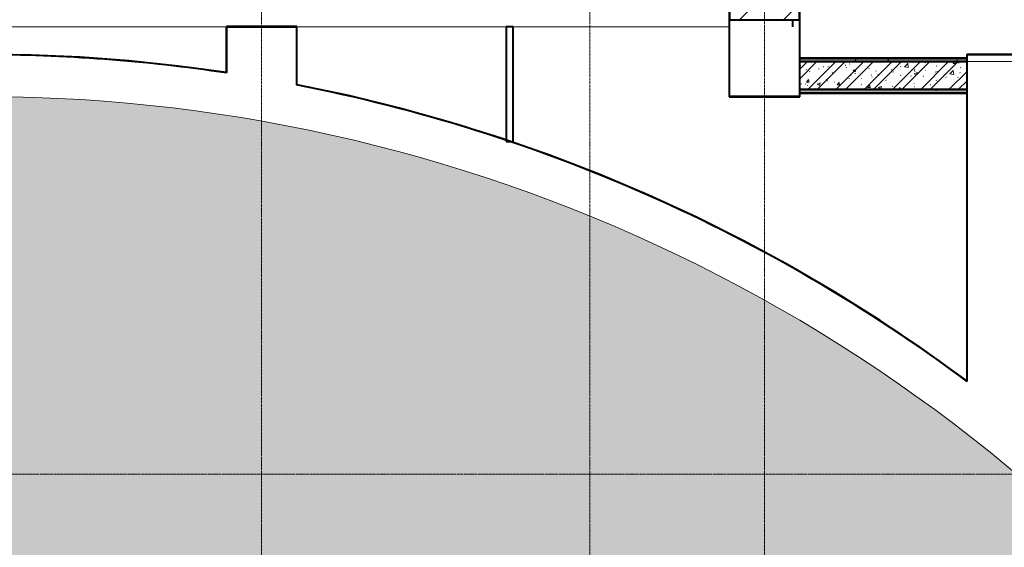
# Model space of a CAD drawing. Header units: millimetres. Extents: x -290 to 116110, y -2975 to 80225.
# Tile 186 of 247: x 39059 to 46106, y 62237 to 66011. Entities that reach past the tile are written whole.
import ezdxf

# ---------------------------------------------------------------- set-up
doc = ezdxf.new("R2010")
doc.units = ezdxf.units.MM
for name, pattern in [('ADSK_Линия сетки', [25, 20, -2.5, 0, -2.5]), ('ADSK_Штриховая_ш3 п1_5', [4.5, 3, -1.5]), ('Штрих_3_1_5_', [4.5, 3, -1.5])]:
    doc.linetypes.add(name, pattern=pattern)
doc.layers.add('_Разделитель помещений_', color=4, linetype='ADSK_Штриховая_ш3 п1_5', lineweight=40, true_color=0x00ffff)
for name, color, linetype, lineweight in [('Несущие колонны', 7, 'Continuous', 18), ('Оси', 7, 'Continuous', 9), ('Перекрытия', 7, 'Continuous', 18), ('Стены разрез', 7, 'Continuous', 40), ('Стены штриховка', 7, 'Continuous', 40)]:
    doc.layers.add(name, color=color, linetype=linetype, lineweight=lineweight)
pattern_1 = [(0, (0, 0), (406.4, 101.6), [33.528, -271.272, 33.528, -271.272, -1625.6]), (0, (0, 0), (406.4, 101.6), [-609.6, 33.528, -576.072, 33.528, -271.272, -711.2]), (0, (0, 0), (406.4, 101.6), [-1524, 33.528, -169.672, 33.528, -474.472]), (120, (152.4, 50.8), (-291.188181, 301.1527241), [33.528, -271.272, 33.528, -271.272, -1625.6]), (120, (152.4, 50.8), (-291.188181, 301.1527241), [-609.6, 33.528, -576.072, 33.528, -271.272, -711.2]), (120, (152.4, 50.8), (-291.188181, 301.1527241), [-1524, 33.528, -169.672, 33.528, -474.472]), (240, (203.2, 254), (-115.211819, -402.7527241), [33.528, -271.272, 33.528, -271.272, -1625.6]), (240, (203.2, 254), (-115.211819, -402.7527241), [-609.6, 33.528, -576.072, 33.528, -271.272, -711.2]), (240, (203.2, 254), (-115.211819, -402.7527241), [-1524, 33.528, -169.672, 33.528, -474.472])]

# ---------------------------------------------------------------- blocks, each defined once
blk = doc.blocks.new('135_SLK_GD_AR_rvt-1-B2_-11_400__На лист секция 4_-11_400')
at = {"layer": 'Перекрытия', "true_color": 0xcbcbcb}
h = blk.add_hatch(color=9, dxfattribs=at)
h.paths.add_polyline_path([(-13098384.7, -9239530.3), (-13097544.7, -9239530.3), (-13097544.7, -9239570.3), (-13098384.7, -9239570.3), (-13098384.7, -9239531.3)])
h.paths.add_polyline_path([(-13094627.5, -9242798.4), (-13092899.3, -9241048), (-13091347, -9239477.9), (-13089326.7, -9237437.1), (-13088721, -9236825.8), (-13088994.4, -9236564), (-13089276.3, -9236311.4), (-13089566.3, -9236068.1), (-13089864.2, -9235834.6), (-13090169.6, -9235611), (-13090482.2, -9235397.5), (-13090801.7, -9235194.5), (-13091127.7, -9235002.1), (-13091459.8, -9234820.5), (-13091797.7, -9234649.9), (-13092141.1, -9234490.6), (-13092489.5, -9234342.6), (-13092842.6, -9234206.2), (-13093200, -9234081.5), (-13093561.3, -9233968.6), (-13093926.1, -9233867.7), (-13094294.1, -9233778.8), (-13094664.7, -9233702.1), (-13095037.7, -9233637.6), (-13095412.6, -9233585.5), (-13095789.1, -9233545.7), (-13096166.6, -9233518.3), (-13096544.8, -9233503.4), (-13096923.4, -9233500.9), (-13097301.8, -9233510.8), (-13097679.6, -9233533.3), (-13098056.5, -9233568.1), (-13098432.1, -9233615.3), (-13098432.1, -9239519.3), (-13098384.7, -9239520.3), (-13098384.7, -9239530.3), (-13098432.1, -9239531.3), (-13098432.1, -9240369.3), (-13098384.7, -9240370.3), (-13098384.7, -9240381.3), (-13098432.1, -9240381.3), (-13098432.1, -9241900.3), (-13095525.6, -9241900.3), (-13094958.1, -9242467.8)])
at = {"layer": 'Стены разрез', "lineweight": 9, "true_color": 0xaaaaaa}
h = blk.add_hatch(dxfattribs=at)
h.set_pattern_fill('FP_5', color=253, style=0, pattern_type=2)
h.set_pattern_definition(pattern_1)
h.paths.add_polyline_path([(-13089759.7, -9233250.3), (-13089759.7, -9233230.3), (-13090959.7, -9233230.3), (-13090959.7, -9233250.3), (-13090734.5, -9233250.3)])
h = blk.add_hatch(dxfattribs=at)
h.set_pattern_fill('FP_1', color=253, style=0, pattern_type=2)
h.set_pattern_definition([(50, (0, 0), (218.6211678, -19.1267987), [22.86, -251.46]), (355, (0, 0), (-42.2918743, 229.2684153), [18.288, -201.168]), (100.451, (18.22, -1.6), (176.3310746, 210.139632), [19.428, -213.708]), (46.184, (0, 60.96), (325.29495, -50.4516404), [34.29, -377.19]), (96.636, (27.1, 56.76), (284.8830085, 296.912656), [29.142, -320.562]), (351.184, (0, 60.96), (284.8858166, 296.910704), [27.432, -301.752]), (21, (30.48, 45.72), (181.9375257, -122.7183205), [22.86, -251.46]), (326, (30.48, 45.72), (74.1622266, 221.0261817), [18.288, -201.168]), (71.451, (45.64, 35.5), (256.100348, 98.305262), [19.428, -213.708]), (37.5, (0, 0), (3.70638957, 101.46589536), [3.353, -195.377, 3.353, -200.863, -201.93]), (37.5, (0, 0), (3.70638957, 101.46589536), [-402.946, 3.353, -198.577]), (7.5, (0, 0), (80.18357624, 120.2165259), [3.353, -113.081, 3.353, -190.805, -76.962]), (7.5, (0, 0), (80.18357624, 120.2165259), [-310.591, 3.353, -73.609]), (327.5, (-67.97, 0), (162.70864647, -6.87497134), [3.353, -72.847, 3.353, -234.391, -315.468]), (327.5, (-67.97, 0), (162.70864647, -6.87497134), [-313.944, 3.353, -312.115]), (317.5, (-98.45, 0), (177.7546761, 30.511831), [3.353, -95.707, 3.353, -154.534, -224.028]), (317.5, (-98.45, 0), (177.7546761, 30.511831), [-256.946, 3.353, -220.675])])
h.paths.add_polyline_path([(-13089759.7, -9233450.3), (-13089759.7, -9233250.3), (-13090959.7, -9233250.3), (-13090959.7, -9233450.3), (-13090734.5, -9233450.3)])
h = blk.add_hatch(dxfattribs=at)
h.set_pattern_fill('FP_2', color=253, style=0, pattern_type=2)
h.set_pattern_definition([(45, (0, 0), (-101.0278814, 101.0278814), []), (45, (67.35, 0), (-101.0278814, 101.0278814), [])])
h.paths.add_polyline_path([(-13089759.7, -9233450.3), (-13089759.7, -9233250.3), (-13090959.7, -9233250.3), (-13090959.7, -9233450.3), (-13090734.5, -9233450.3)])
h = blk.add_hatch(dxfattribs=at)
h.set_pattern_fill('FP_5', color=253, style=0, pattern_type=2)
h.set_pattern_definition(pattern_1)
h.paths.add_polyline_path([(-13089759.7, -9233470.3), (-13089759.7, -9233450.3), (-13090959.7, -9233450.3), (-13090959.7, -9233470.3), (-13089761.7, -9233470.3)])
at = {"layer": '_Разделитель помещений_', "color": 131, "linetype": 'Штрих_3_1_5_', "true_color": 0xaaffff}
blk.add_line((-13091009.4, -9232950.3), (-13091009.4, -9233000.3), dxfattribs=at)
at = {"layer": 'Перекрытия', "color": 253, "true_color": 0xaaaaaa}
for p, q in [((-13095059.7, -9233000.3), (-13096659.7, -9233000.3)), ((-13095059.7, -9233330.8), (-13095059.7, -9233000.3)), ((-13093059.7, -9233000.3), (-13094559.7, -9233000.3)), ((-13094559.7, -9233000.3), (-13094559.7, -9233416.8)), ((-13091459.7, -9233000.3), (-13093009.7, -9233000.3)), ((-13091459.7, -9233500.3), (-13091459.7, -9233000.3)), ((-13090959.7, -9233085.3), (-13090959.7, -9233225.3)), ((-13089759.7, -9233250.3), (-13087859.7, -9233250.3)), ((-13090959.7, -9233500.3), (-13091459.7, -9233500.3)), ((-13090959.7, -9233470.3), (-13090959.7, -9233500.3)), ((-13089759.7, -9235537.9), (-13089759.7, -9233470.3))]:
    blk.add_line(p, q, dxfattribs=at)
blk.add_arc((-13096809.7, -9245000.3), 11500, 45.3023, 98.11052, dxfattribs=at)
at = {"layer": 'Стены разрез', "color": 253, "true_color": 0xaaaaaa}
for p, q in [((-13091461.7, -9232148.3), (-13091461.7, -9233500.3)), ((-13090957.7, -9233225.3), (-13090957.7, -9232150.3)), ((-13091459.7, -9233500.3), (-13091459.7, -9232950.3)), ((-13090959.7, -9232950.3), (-13090959.7, -9233225.3)), ((-13095059.7, -9232998.3), (-13095061.7, -9232998.3)), ((-13095061.7, -9232998.3), (-13095061.7, -9233328.5)), ((-13094557.7, -9232998.3), (-13095059.7, -9232998.3)), ((-13095059.7, -9233328.8), (-13095059.7, -9233000.3)), ((-13095059.7, -9233000.3), (-13094559.7, -9233000.3)), ((-13094559.7, -9233000.3), (-13094559.7, -9233414.8)), ((-13094557.7, -9233000.3), (-13094557.7, -9232998.3)), ((-13094557.7, -9233415.2), (-13094557.7, -9233000.3)), ((-13093059.7, -9233000.3), (-13093059.7, -9233820.4)), ((-13093009.7, -9233000.3), (-13093059.7, -9233000.3)), ((-13093009.7, -9233820.4), (-13093009.7, -9233000.3)), ((-13089759.7, -9233225.3), (-13090959.7, -9233225.3)), ((-13090959.7, -9233225.3), (-13090959.7, -9233250.3)), ((-13090959.7, -9233225.3), (-13090957.7, -9233225.3)), ((-13089759.7, -9233250.3), (-13090959.7, -9233250.3)), ((-13090959.7, -9233250.3), (-13090959.7, -9233450.3)), ((-13090959.7, -9233250.3), (-13089759.7, -9233250.3)), ((-13089759.7, -9233198.3), (-13089761.7, -9233198.3)), ((-13089761.7, -9233198.3), (-13089761.7, -9233225.3)), ((-13089761.7, -9233225.3), (-13089759.7, -9233225.3)), ((-13087859.7, -9233198.3), (-13089759.7, -9233198.3)), ((-13089759.7, -9233225.3), (-13089759.7, -9233200.3)), ((-13089759.7, -9233200.3), (-13087859.7, -9233200.3)), ((-13089759.7, -9233250.3), (-13089759.7, -9233225.3)), ((-13089759.7, -9233450.3), (-13089759.7, -9233250.3)), ((-13095059.7, -9233330.8), (-13095059.7, -9233328.8)), ((-13094559.7, -9233414.8), (-13094559.7, -9233416.8)), ((-13090959.7, -9233450.3), (-13089759.7, -9233450.3)), ((-13090959.7, -9233450.3), (-13090959.7, -9233470.3)), ((-13090957.7, -9233450.3), (-13090959.7, -9233450.3)), ((-13089761.7, -9233450.3), (-13090957.7, -9233450.3)), ((-13089759.7, -9233450.3), (-13089761.7, -9233450.3)), ((-13089759.7, -9233470.3), (-13089759.7, -9233450.3)), ((-13091461.7, -9233500.3), (-13091461.7, -9233502.3)), ((-13091461.7, -9233502.3), (-13090959.7, -9233502.3)), ((-13090959.7, -9233500.3), (-13091459.7, -9233500.3)), ((-13090959.7, -9233470.3), (-13090959.7, -9233500.3)), ((-13090959.7, -9233502.3), (-13090957.7, -9233502.3)), ((-13090957.7, -9233502.3), (-13090957.7, -9233475.3)), ((-13090957.7, -9233475.3), (-13089761.7, -9233475.3)), ((-13089761.7, -9233475.3), (-13089761.7, -9235533.9)), ((-13089759.7, -9235535.4), (-13089759.7, -9233470.3)), ((-13093059.7, -9233820.4), (-13093009.7, -9233820.4)), ((-13089759.7, -9235537.9), (-13089759.7, -9235535.4))]:
    blk.add_line(p, q, dxfattribs=at)
at = {"layer": 'Стены разрез', "color": 253, "true_color": 0xaaaaaa, "flags": 128}
for points in [[(-13095061.7, -9233328.5), (-13095409.4, -9233281.7), (-13095758.4, -9233245.2), (-13096108.3, -9233219.2), (-13096458.8, -9233203.5), (-13096809.7, -9233198.3)], [(-13089761.7, -9235533.9), (-13090068.1, -9235313.2), (-13090381.5, -9235102.5), (-13090701.5, -9234901.9), (-13091027.7, -9234711.7), (-13091359.8, -9234531.9), (-13091697.6, -9234362.9), (-13092040.5, -9234204.8), (-13092388.4, -9234057.8), (-13092740.7, -9233921.9), (-13093097.2, -9233797.4), (-13093457.6, -9233684.4), (-13093821.3, -9233582.9), (-13094188.2, -9233493.1), (-13094557.7, -9233415.2)]]:
    blk.add_lwpolyline(points, dxfattribs=at)
at = {"layer": 'Стены разрез', "color": 253, "true_color": 0xaaaaaa}
for start, end in [(81.47128, 90), (53.31197, 79.00765)]:
    blk.add_arc((-13096809.7, -9245000.3), 11800, start, end, dxfattribs=at)
at = {"layer": 'Стены штриховка', "color": 253, "true_color": 0xaaaaaa}
for p, q in [((-13089759.7, -9233230.3), (-13090959.7, -9233230.3)), ((-13090959.7, -9233470.3), (-13090957.7, -9233470.3)), ((-13090957.7, -9233470.3), (-13089761.7, -9233470.3)), ((-13089761.7, -9233470.3), (-13089759.7, -9233470.3))]:
    blk.add_line(p, q, dxfattribs=at)
blk = doc.blocks.new('Бетон-Прямоугольная-Колонна - CLM_Подземные этажи_В40-500х800-V92-B2_-11_400__На лист секция 4_-11_400')
at = {"layer": 'Несущие колонны', "lineweight": 9, "true_color": 0xaaaaaa}
h = blk.add_hatch(dxfattribs=at)
h.set_pattern_fill('FP_31', color=253, style=0, pattern_type=2)
h.set_pattern_definition([(225, (-13091209.66, -9232550.3), (314.308964, -314.308964), []), (225, (-13091523.97, -9232550.3), (314.308964, -314.308964), [555.625, -111.125, 3.353, -107.772])])
h.paths.add_polyline_path([(-250, 400), (-250, -400), (250, -400), (250, 400)])
at = {"layer": 'Несущие колонны', "color": 253, "lineweight": 40, "true_color": 0xaaaaaa}
for p, q in [((250, 400), (-250, 400)), ((-250, 400), (-250, -400)), ((250, -400), (250, 400)), ((-250, -400), (250, -400))]:
    blk.add_line(p, q, dxfattribs=at)
blk = doc.blocks.new('135_SLK_GD_KR_rvt-1-B2_-11_400__На лист секция 4_-11_400')
at = {"layer": 'Несущие колонны', "color": 7, "lineweight": 18, "true_color": 0xffffff, "rotation": 180}
blk.add_blockref('Бетон-Прямоугольная-Колонна - CLM_Подземные этажи_В40-500х800-V92-B2_-11_400__На лист секция 4_-11_400', (-13091209.7, -9232550.3), dxfattribs=at)
blk = doc.blocks.new('A$Cc005853f')
at = {"layer": 'Оси', "color": 253, "linetype": 'ADSK_Линия сетки', "true_color": 0xaaaaaa}
for p, q in [((38703.1, 2607.6), (38703.1, 76891.3)), ((41053.1, 2607.6), (41053.1, 76891.4)), ((42303.1, 2607.6), (42303.1, 76891.5)), ((96019.7, 61839.4), (2670.5, 61839.4))]:
    blk.add_line(p, q, dxfattribs=at)
at = {"lineweight": 5}
for name in ['135_SLK_GD_KR_rvt-1-B2_-11_400__На лист секция 4_-11_400', '135_SLK_GD_AR_rvt-1-B2_-11_400__На лист секция 4_-11_400']:
    blk.add_blockref(name, (13133512.8, 9298039.8), dxfattribs=at)

msp = doc.modelspace()

# ---------------------------------------------------------------- block references
msp.add_blockref('A$Cc005853f', (2087, 921.7))

doc.saveas('drawing.dxf')
